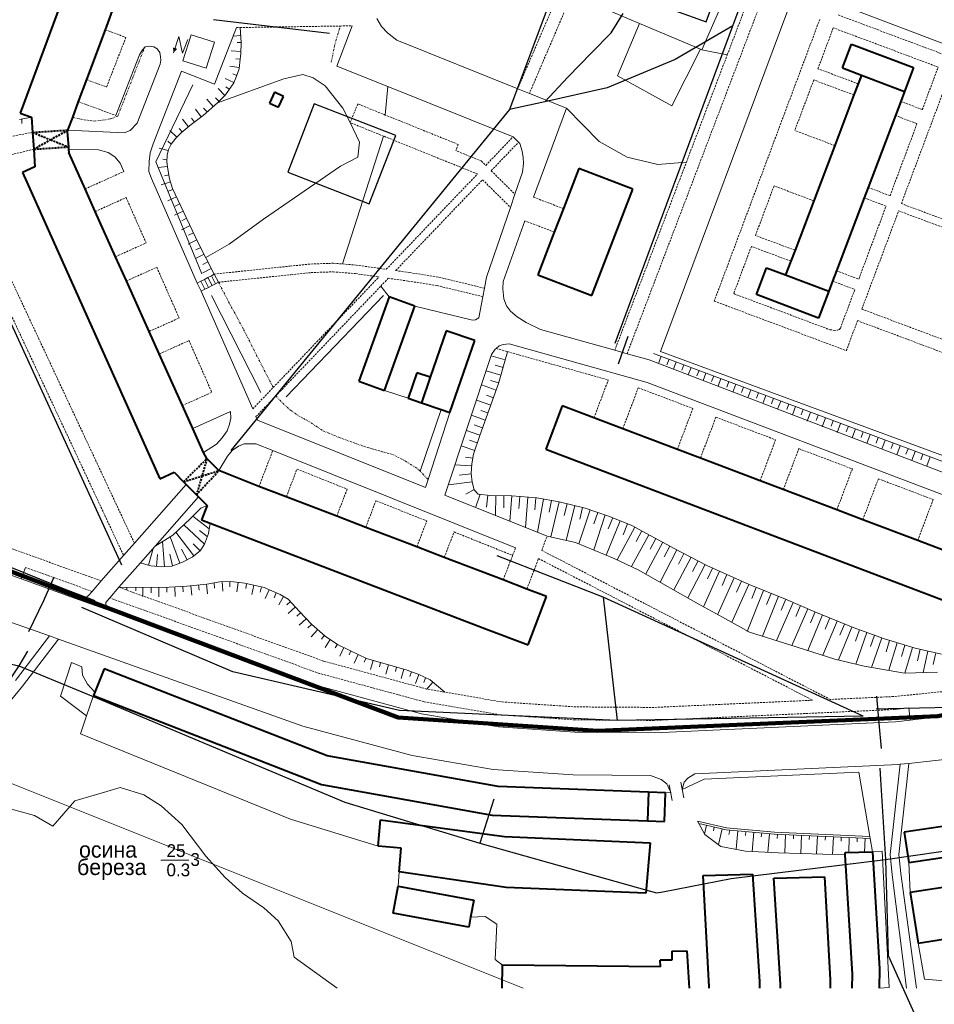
# Model space of a CAD drawing. Extents: x 13 to 4138, y -4831 to -1000.
# Tile 46 of 99: x 2066 to 2296, y -4004 to -3757. Entities that reach past the tile are written whole.
import ezdxf
from ezdxf.enums import TextEntityAlignment as Align

# ---------------------------------------------------------------- set-up
doc = ezdxf.new("R2010")
doc.units = 0
doc.header["$MEASUREMENT"] = 0
doc.linetypes.add('DASHED', pattern=[0.75, 0.5, -0.25])
doc.linetypes.add('DIVIDE', pattern=[1.25, 0.5, -0.25, 0, -0.25, 0, -0.25])
for name, color, linetype in [('11', 7, 'CONTINUOUS'), ('16', 7, 'CONTINUOUS'), ('18', 7, 'CONTINUOUS'), ('24', 7, 'CONTINUOUS'), ('25', 7, 'CONTINUOUS'), ('37', 7, 'CONTINUOUS'), ('40', 7, 'CONTINUOUS'), ('42', 7, 'CONTINUOUS'), ('6', 7, 'CONTINUOUS'), ('границы команд_1', 10, 'CONTINUOUS'), ('ДЕТСКИЕ_ПЛОЩАДКИ', 6, 'CONTINUOUS'), ('ЛЕСТНИЦЫ', 6, 'CONTINUOUS'), ('ПЕШЕХОДНЫЕ_ДОРОЖКИ', 3, 'CONTINUOUS'), ('ПЕШЕХОДНЫЕ_ПЕРЕХОДЫ', 1, 'CONTINUOUS'), ('СПОРТИВНЫЕ_ПЛОЩАДКИ', 3, 'CONTINUOUS'), ('ТРОТУАРЫ', 7, 'CONTINUOUS')]:
    doc.layers.add(name, color=color, linetype=linetype)
doc.styles.get("Standard").update_dxf_attribs({"font": 'txt', "height": 0.2})

msp = doc.modelspace()

# ---------------------------------------------------------------- linework, layer by layer
at = {"layer": '11', "color": 253, "linetype": 'Continuous', "lineweight": 0}
for p, q in [((2247.73, -3741.26), (2237.54, -3764.72)), ((2221.88, -3758.14), (2210.83, -3753.5)), ((2227.16, -3840.35), (2259.3, -3754.14)), ((2272.59, -3753.53), (2342.54, -3780.12)), ((2237.16, -3764.57), (2221.88, -3758.14)), ((2237.54, -3764.72), (2237.16, -3764.57)), ((2308.09, -3870.27), (2227.16, -3840.35)), ((2083.27, -3931.75), (2085.01, -3926.66)), ((2081.74, -3936.21), (2083.27, -3931.75)), ((2134.37, -3957.62), (2081.74, -3936.21)), ((2238.11, -3947.61), (2276.89, -3945.85)), ((2276.89, -3945.85), (2279.63, -3961.93)), ((2230.09, -3952.92), (2229.33, -3948.99)), ((2233.02, -3952.25), (2232.26, -3948.32)), ((2232.6, -3950.22), (2238.11, -3947.61)), ((2228.42, -3950.99), (2229.71, -3950.95)), ((2156.35, -3964.37), (2134.37, -3957.62)), ((2279.63, -3961.93), (2279.71, -3962.44)), ((2279.71, -3962.44), (2280.29, -3965.81)), ((2280.29, -3965.81), (2282.73, -3965.64)), ((2282.73, -3965.64), (2284.48, -3999.86)), ((2289.74, -3976.05), (2289.36, -3968.45)), ((2161.38, -3974.46), (2161.64, -3970.86)), ((2183.15, -3982.05), (2179.53, -3982.17)), ((2186.07, -3983.93), (2183.15, -3982.05)), ((2185.72, -3992.83), (2186.07, -3983.93)), ((2293.28, -3997.76), (2291.77, -3988.71)), ((2187.51, -3994.26), (2185.72, -3992.83)), ((2303.69, -3998.63), (2293.28, -3997.76)), ((2284.48, -3999.86), (2281.94, -4000))]:
    msp.add_line(p, q, dxfattribs=at)
at = {"layer": '16', "color": 253, "linetype": 'Continuous', "lineweight": 0}
for p, q in [((2109.45, -3760.97), (2107.4, -3767.53)), ((2115.31, -3762.8), (2109.45, -3760.97)), ((2113.26, -3769.36), (2115.31, -3762.8)), ((2107.4, -3767.53), (2113.26, -3769.36))]:
    msp.add_line(p, q, dxfattribs=at)
msp.add_lwpolyline([(2108.63, -3762.12), (2107.29, -3765.59), (2106.37, -3761.44), (2105.06, -3765.52)], dxfattribs=at)
msp.add_solid([(2105.06, -3765.52), (2105.95, -3764.52), (2104.92, -3764.16)], dxfattribs=at)
at = {"layer": '18', "color": 253, "linetype": 'Continuous', "lineweight": 0}
msp.add_line((2192.71, -4000), (2000, -3922.94), dxfattribs=at)
at = {"layer": '24', "color": 253, "linetype": 'DASHED', "lineweight": 0}
for p, q in [((2213.3, -3723.32), (2191.34, -3774.49)), ((2243.88, -3766), (2254.16, -3739.02)), ((2218.77, -3840.93), (2257.15, -3740.17)), ((2203.83, -3753.4), (2194.28, -3775.66)), ((2271.66, -3756), (2337.79, -3780.78)), ((2120.87, -3759.17), (2121.78, -3759.16)), ((2121.78, -3759.16), (2146.86, -3758.78)), ((2146.86, -3758.78), (2149.85, -3758.74)), ((2267.06, -3757.12), (2240.61, -3827.75)), ((2270.45, -3759.23), (2266.61, -3769.49)), ((2296.75, -3769.08), (2270.45, -3759.23)), ((2087.96, -3759.72), (2093.12, -3761.64)), ((2093.12, -3761.64), (2088.26, -3774.07)), ((2233.62, -3792.93), (2243.88, -3766)), ((2292.77, -3779.72), (2296.75, -3769.08)), ((2276.69, -3773.26), (2266.61, -3769.49)), ((2287.52, -3803.3), (2299.9, -3770.26)), ((2083.31, -3772.22), (2088.26, -3774.07)), ((2265.56, -3772.3), (2260.8, -3784.98)), ((2275.62, -3776.07), (2265.56, -3772.3)), ((2081.25, -3777.74), (2090.6, -3781.22)), ((2151.24, -3778.31), (2149.35, -3783.01)), ((2158.15, -3781.09), (2151.24, -3778.31)), ((2287.36, -3777.68), (2292.77, -3779.72)), ((2176.44, -3788.47), (2158.15, -3781.09)), ((2286.02, -3781.22), (2291.44, -3783.27)), ((2157.72, -3786.39), (2149.35, -3783.01)), ((2284.68, -3801.32), (2291.44, -3783.27)), ((2069.72, -3785.45), (2058.06, -3787.62)), ((2181.25, -3795.88), (2157.72, -3786.39)), ((2183.33, -3793.71), (2190.19, -3786.53)), ((2270.82, -3788.73), (2260.8, -3784.98)), ((2176.44, -3788.47), (2175.82, -3790.02)), ((2184.7, -3795.06), (2191.57, -3787.88)), ((2070, -3789.67), (2058.76, -3792.43)), ((2182.22, -3792.61), (2175.82, -3790.02)), ((2182.22, -3792.61), (2183.33, -3793.71)), ((2215.67, -3840.07), (2233.62, -3792.93)), ((2082.89, -3799.62), (2092.62, -3795.25)), ((2158.39, -3819.77), (2181.25, -3795.88)), ((2184.7, -3795.06), (2190.64, -3800.95)), ((2160.74, -3820.1), (2182.53, -3797.32)), ((2182.53, -3797.32), (2189.52, -3804.25)), ((2255.6, -3798.86), (2250.95, -3811.29)), ((2265.57, -3802.6), (2255.6, -3798.86)), ((2279.19, -3799.24), (2284.68, -3801.32)), ((2085.44, -3805.28), (2093.18, -3801.8)), ((2093.18, -3801.8), (2098.18, -3813.17)), ((2202.78, -3804.55), (2195.28, -3801.67)), ((2278.2, -3801.85), (2283.69, -3803.94)), ((2287.52, -3803.3), (2311.3, -3812.21)), ((2056.25, -3805.06), (2095.26, -3888.45)), ((2276.83, -3822.25), (2283.69, -3803.94)), ((2277.61, -3829.76), (2286.84, -3805.12)), ((2286.84, -3805.12), (2310.62, -3814.03)), ((2200.51, -3810.44), (2193.15, -3807.61)), ((2054.45, -3810.1), (2092.54, -3891.53)), ((2090.53, -3816.61), (2098.18, -3813.17)), ((2260.86, -3815), (2250.95, -3811.29)), ((2249.92, -3814.04), (2245.48, -3825.88)), ((2259.83, -3817.75), (2249.92, -3814.04)), ((2134.23, -3818.98), (2139.45, -3818.45)), ((2139.45, -3818.45), (2145.16, -3818.26)), ((2145.16, -3818.26), (2147.42, -3818.44)), ((2147.42, -3818.44), (2150.88, -3818.72)), ((2093.26, -3822.69), (2100.86, -3819.27)), ((2100.86, -3819.27), (2106.46, -3831.99)), ((2115.25, -3820.98), (2134.23, -3818.98)), ((2116.31, -3823.01), (2134.45, -3821.13)), ((2134.45, -3821.13), (2139.6, -3820.6)), ((2139.6, -3820.6), (2145.11, -3820.41)), ((2145.11, -3820.41), (2150.65, -3820.86)), ((2150.65, -3820.86), (2156.56, -3821.69)), ((2150.88, -3818.72), (2158.39, -3819.77)), ((2160.74, -3820.1), (2164.23, -3820.6)), ((2164.23, -3820.6), (2171.57, -3821.75)), ((2271.26, -3820.14), (2276.83, -3822.25)), ((2130.05, -3849.4), (2156.56, -3821.69)), ((2157.04, -3823.97), (2158.9, -3822.02)), ((2158.9, -3822.02), (2163.92, -3822.73)), ((2163.92, -3822.73), (2171.15, -3823.86)), ((2171.57, -3821.75), (2183, -3824.51)), ((2270.28, -3822.73), (2275.86, -3824.85)), ((2130.7, -3851.51), (2157.04, -3823.97)), ((2171.15, -3823.86), (2182.6, -3826.64)), ((2245.48, -3825.88), (2269.58, -3834.91)), ((2272.24, -3834.52), (2275.86, -3824.85)), ((2240.61, -3827.75), (2273.72, -3840.16)), ((2277.61, -3829.76), (2301.24, -3838.62)), ((2098.95, -3835.36), (2106.46, -3831.99)), ((2273.72, -3840.16), (2276.53, -3832.64)), ((2276.53, -3832.64), (2300.16, -3841.5)), ((2269.58, -3834.91), (2270.64, -3835.08)), ((2270.64, -3835.08), (2271.51, -3835.02)), ((2271.51, -3835.02), (2271.96, -3834.83)), ((2271.96, -3834.83), (2272.24, -3834.52)), ((2101.48, -3840.99), (2108.94, -3837.64)), ((2108.94, -3837.64), (2114.65, -3850.62)), ((2185.96, -3839.63), (2188.77, -3840.42)), ((2188.77, -3840.42), (2214.05, -3847.52)), ((2210.46, -3856.99), (2214.05, -3847.52)), ((2107.29, -3853.93), (2114.65, -3850.62)), ((2124.9, -3854.79), (2130.05, -3849.4)), ((2217.69, -3859.73), (2221.58, -3849.47)), ((2221.58, -3849.47), (2235.25, -3854.66)), ((2125.73, -3856.7), (2130.7, -3851.51)), ((2231.36, -3864.91), (2235.25, -3854.66)), ((2237.14, -3867.11), (2241.03, -3856.85)), ((2241.03, -3856.85), (2256, -3862.52)), ((2252.11, -3872.78), (2256, -3862.52)), ((2126.48, -3874.22), (2129.93, -3865.22)), ((2257.93, -3874.99), (2261.82, -3864.73)), ((2261.82, -3864.73), (2275.23, -3869.82)), ((2133.33, -3876.85), (2136.01, -3869.85)), ((2136.01, -3869.85), (2148.58, -3874.88)), ((2271.34, -3880.08), (2275.23, -3869.82)), ((2277.86, -3882.56), (2281.76, -3872.29)), ((2281.76, -3872.29), (2295.5, -3877.5)), ((2145.97, -3881.68), (2148.58, -3874.88)), ((2153.24, -3884.47), (2155.8, -3877.78)), ((2155.8, -3877.78), (2168.53, -3882.87)), ((2291.61, -3887.77), (2295.5, -3877.5)), ((2086.94, -3897.9), (2045.57, -3882.98)), ((2166.05, -3889.37), (2168.53, -3882.87)), ((2172.93, -3892.01), (2175.38, -3885.62)), ((2175.38, -3885.62), (2190.06, -3891.49)), ((2197.35, -3890.23), (2198.72, -3886.66)), ((2190.06, -3891.49), (2190.79, -3889.59)), ((2197.35, -3890.23), (2269.67, -3927.61)), ((2187.7, -3897.66), (2190.06, -3891.49)), ((2193.64, -3899.93), (2196.56, -3892.29)), ((2196.56, -3892.29), (2265.28, -3927.81)), ((2084.63, -3900.52), (2067.92, -3894.5)), ((2142.63, -3917.98), (2091.38, -3899.5)), ((2141.65, -3921.09), (2089.08, -3902.13)), ((2168.55, -3925.01), (2142.63, -3917.98)), ((2167.85, -3928.19), (2141.65, -3921.09)), ((2324.53, -3922.95), (2285.58, -3926.89)), ((2173.1, -3925.79), (2168.55, -3925.01)), ((2187.24, -3928.22), (2173.1, -3925.79)), ((2285.58, -3926.89), (2269.67, -3927.61)), ((2186.85, -3931.45), (2167.85, -3928.19)), ((2205.88, -3929.48), (2187.24, -3928.22)), ((2225.5, -3929.61), (2205.88, -3929.48)), ((2265.28, -3927.81), (2225.5, -3929.61)), ((2289.41, -3929.75), (2285.84, -3930.13)), ((2205.76, -3932.73), (2186.85, -3931.45)), ((2285.84, -3930.13), (2225.56, -3932.86)), ((2225.56, -3932.86), (2205.76, -3932.73))]:
    msp.add_line(p, q, dxfattribs=at)
at = {"layer": '24', "color": 253, "linetype": 'Continuous', "lineweight": 0}
for p, q in [((2156.05, -3756.89), (2157.21, -3758.88)), ((2115.34, -3773.33), (2120.87, -3759.17)), ((2149.85, -3758.74), (2146.01, -3768.86)), ((2157.21, -3758.88), (2158.71, -3760.51)), ((2221.88, -3758.14), (2216.37, -3771.23)), ((2158.71, -3760.51), (2161.02, -3762.36)), ((2097.27, -3764.75), (2097.97, -3764)), ((2097.97, -3764), (2098.99, -3763.85)), ((2098.99, -3763.85), (2100.09, -3764.04)), ((2100.09, -3764.04), (2100.96, -3764.47)), ((2191.34, -3774.49), (2161.02, -3762.36)), ((2096.54, -3766.01), (2090.6, -3781.22)), ((2096.54, -3766.01), (2097.27, -3764.75)), ((2100.96, -3764.47), (2101.66, -3765.41)), ((2101.66, -3765.41), (2101.82, -3766.51)), ((2101.82, -3766.51), (2101.86, -3767.37)), ((2237.16, -3764.57), (2229.97, -3778.79)), ((2101.71, -3768.34), (2095.93, -3783.13)), ((2101.86, -3767.37), (2101.71, -3768.34)), ((2158.76, -3773.96), (2146.01, -3768.86)), ((2107.03, -3770.08), (2099.91, -3788.31)), ((2107.03, -3770.08), (2115.34, -3773.33)), ((2216.37, -3771.23), (2229.97, -3778.79)), ((2190.19, -3786.53), (2158.76, -3773.96)), ((2194.28, -3775.66), (2191.34, -3774.49)), ((2203.58, -3779.38), (2194.28, -3775.66)), ((2203.58, -3779.38), (2195.28, -3801.67)), ((2095.93, -3783.13), (2094.21, -3784.94)), ((2078.6, -3784.85), (2092.69, -3785.6)), ((2094.21, -3784.94), (2092.69, -3785.6)), ((2190.19, -3786.53), (2191.57, -3787.88)), ((2099.91, -3788.31), (2099.24, -3790.58)), ((2191.57, -3787.88), (2191.89, -3788.25)), ((2191.89, -3788.25), (2192.43, -3790.14)), ((2078.73, -3789.72), (2086.27, -3789.84)), ((2086.27, -3789.84), (2088.67, -3790.51)), ((2088.67, -3790.51), (2090.36, -3791.57)), ((2099.24, -3790.58), (2098.98, -3792.78)), ((2192.43, -3790.14), (2192.73, -3791.74)), ((2090.36, -3791.57), (2091.7, -3793.14)), ((2091.7, -3793.14), (2092.62, -3795.25)), ((2098.98, -3792.78), (2098.87, -3795.29)), ((2192.81, -3793.26), (2192.53, -3795.46)), ((2192.73, -3791.74), (2192.81, -3793.26)), ((2098.87, -3795.29), (2099.51, -3797.04)), ((2192.53, -3795.46), (2190.64, -3800.95)), ((2099.51, -3797.04), (2110.99, -3823.22)), ((2190.64, -3800.95), (2189.52, -3804.25)), ((2189.52, -3804.25), (2183.51, -3821.78)), ((2193.15, -3807.61), (2187.68, -3822.81)), ((2183.51, -3821.78), (2183, -3824.51)), ((2187.68, -3822.81), (2187.59, -3824.68)), ((2111.95, -3825.28), (2124.9, -3854.79)), ((2183, -3824.51), (2182.6, -3826.64)), ((2187.59, -3824.68), (2187.89, -3827.2)), ((2182.6, -3826.64), (2181.61, -3831.95)), ((2187.89, -3827.2), (2188.5, -3828.9)), ((2179.99, -3832.49), (2165.55, -3829)), ((2188.5, -3828.9), (2189.52, -3830.29)), ((2189.52, -3830.29), (2191.18, -3831.72)), ((2180.79, -3832.41), (2179.99, -3832.49)), ((2181.61, -3831.95), (2180.79, -3832.41)), ((2191.18, -3831.72), (2193.47, -3833.11)), ((2193.47, -3833.11), (2197.02, -3834.83)), ((2197.02, -3834.83), (2215.67, -3840.07)), ((2184.8, -3841.17), (2185.73, -3839.83)), ((2185.73, -3839.83), (2185.96, -3839.63)), ((2185.96, -3839.63), (2186.7, -3838.97)), ((2186.7, -3838.97), (2187.67, -3838.62)), ((2187.67, -3838.62), (2189.2, -3838.45)), ((2189.2, -3838.45), (2223.78, -3848.16)), ((2215.67, -3840.07), (2218.77, -3840.93)), ((2184.8, -3841.17), (2173.08, -3876.39)), ((2218.77, -3840.93), (2224.31, -3842.49)), ((2224.31, -3842.49), (2309.25, -3875.07)), ((2223.78, -3848.16), (2323.72, -3886.06)), ((2157.93, -3850.16), (2163.85, -3852.09)), ((2109.88, -3859.68), (2119.3, -3855.45)), ((2119.43, -3857.11), (2119.3, -3855.45)), ((2119.11, -3858.59), (2119.43, -3857.11)), ((2125.73, -3856.7), (2126.13, -3857.59)), ((2126.13, -3857.59), (2168.26, -3874.46)), ((2174.34, -3855.7), (2168.9, -3872.47)), ((2117.23, -3862.03), (2118.47, -3860.27)), ((2118.47, -3860.27), (2119.11, -3858.59)), ((2115.82, -3863.59), (2117.23, -3862.03)), ((2112.6, -3865.74), (2115.82, -3863.59)), ((2118.55, -3866.6), (2119.76, -3865.24)), ((2119.76, -3865.24), (2121.36, -3864.08)), ((2121.36, -3864.08), (2122.8, -3863.52)), ((2122.8, -3863.52), (2125.68, -3863.52)), ((2125.68, -3863.52), (2129.93, -3865.22)), ((2129.93, -3865.22), (2190.79, -3889.59)), ((2116.42, -3870.25), (2118.55, -3866.6)), ((2168.9, -3872.47), (2168.26, -3874.46)), ((2108.24, -3873.69), (2095.26, -3888.45)), ((2111.34, -3876.83), (2100.46, -3889.19)), ((2173.08, -3876.39), (2198.72, -3886.66)), ((2095.26, -3888.45), (2092.54, -3891.53)), ((2100.46, -3889.19), (2096.81, -3893.33)), ((2066.88, -3897.39), (2052.72, -3892.28)), ((2092.54, -3891.53), (2086.94, -3897.9)), ((2066.88, -3897.39), (2067.92, -3894.5)), ((2096.81, -3893.33), (2091.38, -3899.5)), ((2080.27, -3902.22), (2066.88, -3897.39)), ((2086.94, -3897.9), (2084.63, -3900.52)), ((2091.38, -3899.5), (2089.08, -3902.13)), ((2089.44, -3905.52), (2080.27, -3902.22)), ((2080.27, -3902.22), (2082.02, -3902.34)), ((2082.02, -3902.34), (2083.04, -3902.03)), ((2083.04, -3902.03), (2083.72, -3901.56)), ((2084.63, -3900.52), (2083.72, -3901.56)), ((2089.08, -3902.13), (2088.07, -3903.27)), ((2088.07, -3903.27), (2088.07, -3903.73)), ((2088.07, -3903.73), (2088.24, -3904.23)), ((2088.24, -3904.23), (2088.78, -3905.11)), ((2058.27, -3906.12), (2073.95, -3911.69)), ((2088.78, -3905.11), (2089.44, -3905.52)), ((2140.73, -3924.02), (2089.44, -3905.52)), ((2073.95, -3911.69), (2065.43, -3922.83)), ((2073.95, -3911.69), (2076.2, -3912.49)), ((2076.2, -3912.49), (2067.21, -3924.24)), ((2076.2, -3912.49), (2137.5, -3934.27)), ((2076.69, -3926.8), (2079.48, -3918.33)), ((2079.48, -3918.33), (2082.11, -3919.43)), ((2082.11, -3919.43), (2082.26, -3921.52)), ((2082.26, -3921.52), (2083.45, -3923.81)), ((2067.21, -3924.24), (2059.07, -3934.15)), ((2083.45, -3923.81), (2085.36, -3925.78)), ((2167.18, -3931.19), (2140.73, -3924.02)), ((2083.27, -3931.75), (2076.69, -3926.8)), ((2289.75, -3932.78), (2289.41, -3929.75)), ((2186.49, -3934.5), (2167.18, -3931.19)), ((2298.14, -3931.84), (2289.75, -3932.78)), ((2164.87, -3941.69), (2137.5, -3934.27)), ((2205.65, -3935.8), (2186.49, -3934.5)), ((2286.08, -3933.2), (2225.62, -3935.94)), ((2289.75, -3932.78), (2286.08, -3933.2)), ((2225.62, -3935.94), (2205.65, -3935.8)), ((2185.21, -3945.18), (2164.87, -3941.69)), ((2317.19, -3940.51), (2289.43, -3943.63)), ((2286.92, -3943.91), (2235.73, -3946.23)), ((2287.25, -3943.87), (2284.75, -3966.5)), ((2289.43, -3943.63), (2286.89, -3966.51)), ((2287.25, -3943.87), (2286.92, -3943.91)), ((2289.43, -3943.63), (2287.25, -3943.87)), ((2205.25, -3946.53), (2185.21, -3945.18)), ((2224.67, -3946.67), (2205.25, -3946.53)), ((2227.27, -3947.66), (2224.67, -3946.67)), ((2234, -3947.31), (2235.73, -3946.23)), ((2228.76, -3948.8), (2227.27, -3947.66)), ((2229.71, -3950.95), (2228.76, -3948.8)), ((2232.6, -3950.22), (2233.05, -3948.38)), ((2233.05, -3948.38), (2234, -3947.31)), ((2236.4, -3958.11), (2236.72, -3958.69)), ((2236.4, -3958.11), (2243.71, -3959.78)), ((2236.72, -3958.69), (2238.22, -3961.45)), ((2238.22, -3961.45), (2242.3, -3964.45)), ((2243.71, -3959.78), (2255.73, -3960.86)), ((2255.73, -3960.86), (2279.63, -3961.93)), ((2242.3, -3964.45), (2248.46, -3965.62)), ((2248.46, -3965.62), (2256.61, -3966.04)), ((2256.61, -3966.04), (2273.43, -3966.55)), ((2284.75, -3966.5), (2285.25, -3971.54)), ((2286.89, -3966.51), (2287.37, -3971.28)), ((2285.25, -3971.54), (2288.81, -4000)), ((2287.37, -3971.28), (2291.33, -4000))]:
    msp.add_line(p, q, dxfattribs=at)
at = {"layer": '25', "color": 253, "linetype": 'Continuous', "lineweight": 0}
for p, q in [((2114.55, -3821.37), (2115.25, -3820.98)), ((2115.25, -3820.98), (2116.31, -3823.01)), ((2110.99, -3823.22), (2111.89, -3822.75)), ((2111.95, -3825.28), (2110.99, -3823.22)), ((2111.89, -3822.75), (2112.78, -3822.29)), ((2111.89, -3822.75), (2112.93, -3824.77)), ((2112.78, -3822.29), (2113.67, -3821.83)), ((2112.78, -3822.29), (2113.82, -3824.31)), ((2113.67, -3821.83), (2114.55, -3821.37)), ((2113.67, -3821.83), (2114.71, -3823.84)), ((2114.55, -3821.37), (2115.6, -3823.39)), ((2115.6, -3823.39), (2114.71, -3823.84)), ((2116.31, -3823.01), (2115.6, -3823.39)), ((2112.93, -3824.77), (2111.95, -3825.28)), ((2113.82, -3824.31), (2112.93, -3824.77)), ((2114.71, -3823.84), (2113.82, -3824.31))]:
    msp.add_line(p, q, dxfattribs=at)
at = {"layer": '37', "color": 253, "linetype": 'Continuous', "lineweight": 0}
for p, q in [((2121.78, -3759.17), (2122.05, -3762.95)), ((2120.04, -3761.31), (2121.92, -3761.17)), ((2121.02, -3762.93), (2122.05, -3762.95)), ((2122.05, -3762.95), (2121.9, -3765.69)), ((2119.54, -3765.03), (2121.93, -3765.16)), ((2121.9, -3765.69), (2121.7, -3767.85)), ((2119.15, -3768.82), (2121.53, -3769.14)), ((2120.69, -3766.97), (2121.77, -3767.11)), ((2121.7, -3767.85), (2121.47, -3769.54)), ((2119.89, -3770.8), (2120.9, -3771.22)), ((2120.84, -3771.38), (2120.14, -3773.03)), ((2121.47, -3769.54), (2120.84, -3771.38)), ((2117.99, -3771.96), (2120.2, -3772.9)), ((2120.14, -3773.03), (2118.05, -3776.05)), ((2118.18, -3774.04), (2119, -3774.65)), ((2118.05, -3776.05), (2116.09, -3778)), ((2116.23, -3774.48), (2117.92, -3776.18)), ((2116.09, -3778), (2112.46, -3781.19)), ((2113.44, -3777.14), (2115.02, -3778.94)), ((2115.6, -3776.75), (2116.45, -3777.64)), ((2112.46, -3781.19), (2109.51, -3783.48)), ((2110.53, -3779.66), (2112, -3781.55)), ((2112.54, -3779.36), (2113.45, -3780.32)), ((2066.41, -3782.25), (2069.46, -3781.66)), ((2066.99, -3783.22), (2066.99, -3782.14)), ((2109.51, -3783.48), (2106.99, -3785.52)), ((2107.34, -3782.15), (2108.85, -3784.02)), ((2109.58, -3781.86), (2110.3, -3782.87)), ((2104.15, -3784.99), (2105.86, -3786.67)), ((2106.99, -3785.52), (2105.66, -3786.88)), ((2106.44, -3784.5), (2107.22, -3785.34)), ((2103.64, -3787.67), (2104.43, -3788.39)), ((2104.43, -3788.39), (2103.82, -3789.72)), ((2105.66, -3786.88), (2104.43, -3788.39)), ((2101.42, -3789.42), (2103.75, -3790.01)), ((2103.45, -3791.2), (2103.4, -3792.79)), ((2103.82, -3789.72), (2103.45, -3791.2)), ((2101.13, -3794.22), (2103.52, -3793.96)), ((2102.4, -3792.16), (2103.41, -3792.29)), ((2103.4, -3792.79), (2103.6, -3794.69)), ((2102.78, -3796.33), (2103.84, -3796.07)), ((2103.6, -3794.69), (2104.03, -3797.11)), ((2101.97, -3798.59), (2104.27, -3797.88)), ((2104.03, -3797.11), (2104.78, -3799.55)), ((2103.74, -3800.18), (2104.84, -3799.73)), ((2104.78, -3799.55), (2111.18, -3812.95)), ((2103.59, -3802.62), (2105.76, -3801.59)), ((2105.46, -3803.94), (2106.6, -3803.36)), ((2105.31, -3806.23), (2107.48, -3805.2)), ((2107.11, -3807.61), (2108.33, -3806.99)), ((2107.03, -3809.84), (2109.2, -3808.81)), ((2108.84, -3811.21), (2110.05, -3810.6)), ((2108.76, -3813.45), (2110.92, -3812.42)), ((2111.18, -3812.95), (2115.27, -3821)), ((2110.58, -3817.08), (2112.72, -3815.99)), ((2110.64, -3814.93), (2111.87, -3814.31)), ((2112.37, -3818.53), (2113.68, -3817.87)), ((2112.39, -3820.64), (2114.53, -3819.56)), ((2188.75, -3840.5), (2186.56, -3848.37)), ((2225.42, -3840.88), (2308.04, -3871.79)), ((2184.71, -3841.45), (2188.21, -3842.43)), ((2226.62, -3843.38), (2227.3, -3841.58)), ((2228.76, -3843.69), (2229.28, -3842.31)), ((2230.36, -3844.81), (2231.04, -3842.98)), ((2183.44, -3845.25), (2187.14, -3846.28)), ((2185.7, -3843.84), (2187.68, -3844.35)), ((2232.45, -3845.07), (2232.97, -3843.69)), ((2234.09, -3846.24), (2234.79, -3844.38)), ((2236.28, -3846.5), (2236.79, -3845.13)), ((2237.83, -3847.68), (2238.53, -3845.78)), ((2184.53, -3847.61), (2186.61, -3848.21)), ((2239.96, -3847.88), (2240.47, -3846.5)), ((2241.56, -3849.11), (2242.28, -3847.19)), ((2243.74, -3849.29), (2244.25, -3847.92)), ((2186.56, -3848.37), (2181.82, -3861.41)), ((2182.28, -3848.76), (2185.94, -3850.09)), ((2245.3, -3850.54), (2246.03, -3848.59)), ((2247.42, -3850.67), (2247.94, -3849.3)), ((2249.03, -3851.97), (2249.77, -3849.99)), ((2251.19, -3852.08), (2251.71, -3850.71)), ((2181.01, -3852.55), (2184.57, -3853.85)), ((2183.51, -3851.34), (2185.25, -3851.97)), ((2252.77, -3853.41), (2253.52, -3851.39)), ((2254.97, -3853.5), (2255.48, -3852.12)), ((2256.5, -3854.84), (2257.27, -3852.79)), ((2166.91, -3870.42), (2172.16, -3854.95)), ((2182.13, -3855.17), (2183.89, -3855.73)), ((2258.77, -3854.92), (2259.28, -3853.54)), ((2260.24, -3856.27), (2261.01, -3854.2)), ((2262.4, -3856.28), (2262.91, -3854.9)), ((2263.92, -3857.85), (2264.76, -3855.6)), ((2179.75, -3856.35), (2183.2, -3857.61)), ((2266.14, -3857.68), (2266.66, -3856.3)), ((2267.66, -3859.25), (2268.51, -3857)), ((2269.93, -3859.1), (2270.44, -3857.72)), ((2178.49, -3860.15), (2181.83, -3861.37)), ((2180.42, -3858.74), (2182.52, -3859.49)), ((2271.41, -3860.65), (2272.25, -3858.4)), ((2273.72, -3860.52), (2274.23, -3859.14)), ((2275.16, -3862.05), (2276, -3859.8)), ((2277.46, -3861.91), (2277.97, -3860.54)), ((2179.25, -3862.62), (2181.19, -3863.26)), ((2181.82, -3861.41), (2180.23, -3866.11)), ((2278.9, -3863.45), (2279.74, -3861.2)), ((2281.2, -3863.32), (2281.71, -3861.94)), ((2282.65, -3864.85), (2283.49, -3862.61)), ((2177.2, -3864.02), (2180.55, -3865.16)), ((2284.97, -3864.73), (2285.48, -3863.35)), ((2286.4, -3866.26), (2287.24, -3864.01)), ((2288.67, -3866.11), (2289.19, -3864.74)), ((2290.14, -3867.66), (2290.98, -3865.41)), ((2178.29, -3866.83), (2180.06, -3867.09)), ((2180.23, -3866.11), (2179.8, -3868.56)), ((2292.41, -3867.51), (2292.92, -3866.13)), ((2293.89, -3869.06), (2294.73, -3866.81)), ((2175.61, -3868.79), (2179.77, -3869.06)), ((2179.8, -3868.56), (2179.64, -3870.96)), ((2176.68, -3871.42), (2179.65, -3871.06)), ((2179.64, -3870.96), (2179.91, -3873.14)), ((2173.95, -3873.77), (2179.89, -3873.04)), ((2178.3, -3876.17), (2180.42, -3874.97)), ((2179.91, -3873.14), (2180.44, -3875.06)), ((2180.44, -3875.06), (2181.45, -3876.12)), ((2180.85, -3879.36), (2181.89, -3876.17)), ((2181.45, -3876.12), (2184.49, -3876.49)), ((2183.51, -3879.39), (2183.88, -3876.42)), ((2184.49, -3876.49), (2189.87, -3876.6)), ((2185.78, -3881.48), (2185.88, -3876.52)), ((2187.82, -3879.56), (2187.88, -3876.56)), ((2189.4, -3882.93), (2189.87, -3876.6)), ((2189.87, -3876.6), (2196.14, -3877.07)), ((2191.64, -3879.74), (2191.87, -3876.75)), ((2193.29, -3884.49), (2193.86, -3876.9)), ((2195.63, -3880.04), (2195.86, -3877.05)), ((2196.14, -3877.07), (2201.74, -3878.08)), ((2196.32, -3885.7), (2197.83, -3877.38)), ((2199.26, -3880.69), (2199.8, -3877.73)), ((2109.3, -3882.28), (2111.93, -3879.69)), ((2111.93, -3879.69), (2113.48, -3878.99)), ((2199.61, -3886.86), (2201.76, -3878.09)), ((2201.74, -3878.08), (2208.24, -3879.68)), ((2202.99, -3881.48), (2203.71, -3878.57)), ((2203.52, -3887.72), (2205.65, -3879.05)), ((2206.69, -3888.59), (2209.51, -3880.1)), ((2206.88, -3882.44), (2207.59, -3879.52)), ((2208.24, -3879.68), (2214.14, -3881.64)), ((2104.88, -3886.43), (2109.3, -3882.28)), ((2109.9, -3881.7), (2114, -3884.87)), ((2210.39, -3890.13), (2213.3, -3881.36)), ((2210.46, -3883.58), (2211.4, -3880.73)), ((2213.53, -3891.44), (2217.03, -3882.81)), ((2214.05, -3884.84), (2215.17, -3882.06)), ((2214.14, -3881.64), (2219.79, -3883.93)), ((2107.63, -3883.84), (2112.83, -3888.68)), ((2111.53, -3885.22), (2113.53, -3886.8)), ((2114.23, -3883.43), (2113.81, -3886.03)), ((2216.25, -3892.61), (2220.69, -3884.42)), ((2217.76, -3886.34), (2218.88, -3883.56)), ((2219.79, -3883.93), (2230.59, -3889.78)), ((2100.46, -3889.19), (2104.88, -3886.43)), ((2104.23, -3886.84), (2106.64, -3893.45)), ((2105.65, -3885.7), (2110.17, -3891.58)), ((2113.81, -3886.03), (2112.85, -3888.66)), ((2205.83, -3888.23), (2198.72, -3886.66)), ((2219.89, -3894.3), (2224.2, -3886.32)), ((2221.02, -3888.01), (2222.45, -3885.37)), ((2224.53, -3889.91), (2225.96, -3887.27)), ((2099.94, -3889.78), (2098.81, -3893.97)), ((2102.29, -3888.05), (2102.78, -3894.33)), ((2107.04, -3889.94), (2108.45, -3892.59)), ((2109.95, -3888.56), (2111.75, -3890.36)), ((2112.85, -3888.66), (2111.73, -3890.38)), ((2215.51, -3892.27), (2205.83, -3888.23)), ((2223.44, -3896.14), (2227.72, -3888.22)), ((2227.03, -3898.19), (2231.24, -3890.12)), ((2228.05, -3891.82), (2229.48, -3889.18)), ((2230.59, -3889.78), (2238.74, -3894.03)), ((2101.07, -3891.28), (2100.79, -3894.26)), ((2104.12, -3891.19), (2104.76, -3894.13)), ((2109.75, -3891.9), (2107.27, -3893.22)), ((2111.73, -3890.38), (2109.75, -3891.9)), ((2221.58, -3895.09), (2215.51, -3892.27)), ((2230.51, -3900.17), (2234.79, -3891.97)), ((2231.63, -3893.7), (2233.02, -3891.05)), ((2098.08, -3893.78), (2096.81, -3893.33)), ((2099.4, -3894.13), (2098.08, -3893.78)), ((2102.04, -3894.38), (2099.4, -3894.13)), ((2104.63, -3894.18), (2102.04, -3894.38)), ((2107.27, -3893.22), (2104.63, -3894.18)), ((2237.17, -3903.97), (2221.58, -3895.09)), ((2233.99, -3902.15), (2238.34, -3893.82)), ((2235.17, -3895.56), (2236.56, -3892.9)), ((2238.74, -3894.03), (2249.33, -3898.82)), ((2238.91, -3897.4), (2240.15, -3894.67)), ((2237.95, -3904.39), (2241.97, -3895.49)), ((2241.5, -3906.25), (2245.61, -3897.14)), ((2242.56, -3899.05), (2243.79, -3896.32)), ((2091.38, -3899.5), (2102.47, -3899.52)), ((2093.38, -3900.22), (2093.38, -3899.51)), ((2095.58, -3900.41), (2095.58, -3899.51)), ((2097.38, -3901.91), (2097.38, -3899.51)), ((2099.41, -3900.86), (2099.41, -3899.51)), ((2101.38, -3901.92), (2101.38, -3899.52)), ((2102.47, -3899.52), (2108.36, -3899.21)), ((2103.35, -3900.74), (2103.35, -3899.47)), ((2105.5, -3901.76), (2105.38, -3899.37)), ((2107.47, -3900.6), (2107.37, -3899.26)), ((2108.36, -3899.21), (2113.43, -3898.71)), ((2109.61, -3901.5), (2109.37, -3899.11)), ((2111.45, -3900.22), (2111.35, -3898.91)), ((2113.59, -3901.1), (2113.35, -3898.71)), ((2113.43, -3898.71), (2116.68, -3898.1)), ((2115.32, -3899.69), (2115.22, -3898.37)), ((2116.68, -3898.1), (2119.42, -3898)), ((2117.38, -3900.47), (2117.29, -3898.07)), ((2119.16, -3899.38), (2119.19, -3898.01)), ((2119.42, -3898), (2122.97, -3898.5)), ((2120.93, -3900.64), (2121.27, -3898.26)), ((2122.97, -3898.5), (2127.74, -3899.52)), ((2123.18, -3899.82), (2123.36, -3898.59)), ((2124.71, -3901.33), (2125.21, -3898.98)), ((2126.77, -3900.7), (2127.14, -3899.39)), ((2127.74, -3899.52), (2131.8, -3901.34)), ((2128.04, -3902.28), (2129.03, -3900.1)), ((2244.99, -3908.24), (2249.26, -3898.79)), ((2246.2, -3900.7), (2247.44, -3897.96)), ((2249.33, -3898.82), (2258.44, -3902.44)), ((2250.01, -3902.32), (2251.12, -3899.53)), ((2130.28, -3902.1), (2130.82, -3900.9)), ((2131.48, -3903.91), (2132.64, -3901.8)), ((2131.8, -3901.34), (2133.82, -3902.46)), ((2133.82, -3902.46), (2136.67, -3905.6)), ((2248.9, -3910.54), (2252.98, -3900.27)), ((2252.72, -3911.75), (2256.69, -3901.74)), ((2253.73, -3903.79), (2254.84, -3901.01)), ((2257.36, -3905.24), (2258.55, -3902.49)), ((2258.44, -3902.44), (2265.85, -3905.63)), ((2133.44, -3903.93), (2134.38, -3903.07)), ((2133.82, -3906.03), (2135.6, -3904.42)), ((2242.66, -3906.95), (2237.17, -3903.97)), ((2256.25, -3912.87), (2260.39, -3903.28)), ((2260.08, -3914.09), (2264.06, -3904.86)), ((2261.04, -3906.82), (2262.22, -3904.07)), ((2135.96, -3906.73), (2136.91, -3905.86)), ((2136.56, -3909), (2138.32, -3907.36)), ((2136.67, -3905.6), (2139.61, -3908.74)), ((2249.48, -3910.73), (2242.66, -3906.95)), ((2264.04, -3915.34), (2267.74, -3906.42)), ((2264.75, -3908.42), (2265.9, -3905.65)), ((2265.85, -3905.63), (2275.42, -3909.61)), ((2268.44, -3909.96), (2269.59, -3907.19)), ((2138.72, -3909.66), (2139.66, -3908.8)), ((2139.61, -3908.74), (2143.06, -3911.78)), ((2267.87, -3916.55), (2271.44, -3907.95)), ((2271.72, -3917.7), (2275.13, -3909.49)), ((2272.13, -3911.49), (2273.28, -3908.72)), ((2275.42, -3909.61), (2283.31, -3912.43)), ((2139.6, -3911.93), (2141.19, -3910.13)), ((2142.12, -3912.49), (2142.84, -3911.59)), ((2143.06, -3911.78), (2146.2, -3913.81)), ((2259.53, -3913.92), (2249.48, -3910.73)), ((2276, -3913), (2277.01, -3910.18)), ((2276.07, -3918.73), (2278.89, -3910.85)), ((2279.77, -3914.35), (2280.78, -3911.52)), ((2280.03, -3919.56), (2282.66, -3912.2)), ((2283.31, -3912.43), (2291.01, -3914.76)), ((2143.03, -3914.61), (2144.33, -3912.6)), ((2145.57, -3914.7), (2146.14, -3913.76)), ((2146.2, -3913.81), (2149.25, -3915.33)), ((2146.71, -3916.74), (2147.78, -3914.6)), ((2270.83, -3917.48), (2259.53, -3913.92)), ((2283.69, -3915.68), (2284.56, -3912.81)), ((2284.38, -3920.31), (2286.48, -3913.39)), ((2287.52, -3916.84), (2288.39, -3913.97)), ((2288.35, -3920.99), (2290.3, -3914.55)), ((2291.01, -3914.76), (2297.62, -3916.26)), ((2149.1, -3916.46), (2149.53, -3915.46)), ((2149.25, -3915.33), (2153.41, -3917.35)), ((2150.32, -3918.52), (2151.37, -3916.36)), ((2152.86, -3918.3), (2153.26, -3917.31)), ((2153.41, -3917.35), (2163.62, -3920.28)), ((2291.58, -3917.97), (2292.24, -3915.04)), ((2292.98, -3920.87), (2294.19, -3915.48)), ((2295.48, -3918.85), (2296.14, -3915.92)), ((2154.42, -3920.14), (2155.08, -3917.83)), ((2156.7, -3919.41), (2156.94, -3918.36)), ((2158.26, -3921.24), (2158.92, -3918.93)), ((2160.69, -3920.61), (2160.99, -3919.52)), ((2278.18, -3919.24), (2270.83, -3917.48)), ((2288.3, -3920.99), (2278.18, -3919.24)), ((2162.11, -3922.34), (2162.77, -3920.03)), ((2163.62, -3920.28), (2166.57, -3921.39)), ((2164.33, -3921.84), (2164.74, -3920.7)), ((2165.68, -3923.62), (2166.53, -3921.38)), ((2166.57, -3921.39), (2169.41, -3922.71)), ((2167.77, -3923.37), (2168.23, -3922.16)), ((2296.56, -3920.78), (2288.3, -3920.99)), ((2168.51, -3925.08), (2170.05, -3923.24)), ((2169.41, -3922.71), (2173.09, -3925.79)), ((2236.72, -3958.69), (2243.63, -3960.28)), ((2238.15, -3961.4), (2238.67, -3959.14)), ((2240.39, -3960.56), (2240.62, -3959.59)), ((2241.66, -3963.98), (2242.57, -3960.04)), ((2243.63, -3960.28), (2255.7, -3961.36)), ((2244.29, -3961.46), (2244.52, -3960.48)), ((2246.11, -3965.18), (2246.53, -3960.54)), ((2248.43, -3961.72), (2248.52, -3960.72)), ((2250.08, -3965.7), (2250.51, -3960.9)), ((2252.41, -3962.07), (2252.51, -3961.08)), ((2254.08, -3965.91), (2254.5, -3961.26)), ((2255.7, -3961.36), (2279.71, -3962.44)), ((2256.4, -3962.43), (2256.49, -3961.43)), ((2258.28, -3966.09), (2258.49, -3961.49)), ((2260.44, -3962.58), (2260.49, -3961.58)), ((2262.28, -3966.21), (2262.49, -3961.67)), ((2264.44, -3962.76), (2264.48, -3961.76)), ((2266.28, -3966.33), (2266.48, -3961.85)), ((2268.43, -3962.93), (2268.48, -3961.94)), ((2270.28, -3966.45), (2270.48, -3962.03)), ((2272.43, -3963.11), (2272.47, -3962.11)), ((2274.31, -3965.94), (2274.47, -3962.2)), ((2276.43, -3963.29), (2276.47, -3962.29)), ((2278.31, -3965.86), (2278.47, -3962.38))]:
    msp.add_line(p, q, dxfattribs=at)
at = {"layer": '37', "color": 253, "linetype": 'DIVIDE', "lineweight": 0}
for p, q in [((2145.38, -3763.88), (2146.86, -3758.78)), ((2091.07, -3781.4), (2097.78, -3764.2)), ((2144.6, -3767.88), (2145.38, -3763.88)), ((2089.25, -3782.06), (2090.58, -3781.56)), ((2090.58, -3781.56), (2091.07, -3781.4)), ((2079.83, -3781.71), (2082.64, -3782.3)), ((2082.64, -3782.3), (2085.06, -3782.6)), ((2085.06, -3782.6), (2087.23, -3782.4)), ((2087.23, -3782.4), (2089.25, -3782.06)), ((2116.31, -3823.01), (2118.85, -3827.9)), ((2118.85, -3827.9), (2122.63, -3834.86)), ((2122.63, -3834.86), (2125.15, -3839.89)), ((2125.15, -3839.89), (2130.05, -3849.4)), ((2130.69, -3851.5), (2132.45, -3853.36)), ((2132.45, -3853.36), (2134.29, -3855.02)), ((2134.29, -3855.02), (2136.37, -3856.47)), ((2136.37, -3856.47), (2139.52, -3858.24)), ((2139.52, -3858.24), (2142.52, -3860.25)), ((2142.52, -3860.25), (2146.62, -3861.96)), ((2146.62, -3861.96), (2152.11, -3863.94)), ((2152.11, -3863.94), (2157.2, -3865.45)), ((2157.2, -3865.45), (2159.91, -3866.18)), ((2159.91, -3866.18), (2163.16, -3867.82)), ((2163.16, -3867.82), (2166.46, -3869.95)), ((2166.46, -3869.95), (2168.9, -3872.47))]:
    msp.add_line(p, q, dxfattribs=at)
at = {"layer": '40', "color": 253, "linetype": 'Continuous', "lineweight": 0}
for p, q in [((2237.54, -3764.72), (2243.88, -3766)), ((2132.68, -3772.05), (2137.44, -3770.9)), ((2137.44, -3770.9), (2140.03, -3771.76)), ((2140.03, -3771.76), (2143.06, -3773.78)), ((2109.93, -3773.53), (2100.6, -3792.81)), ((2116.09, -3778), (2132.68, -3772.05)), ((2143.06, -3773.78), (2147.53, -3779.39)), ((2158.76, -3773.96), (2158.15, -3781.09)), ((2147.53, -3779.39), (2149.35, -3783.01)), ((2203.58, -3779.38), (2211.77, -3787.77)), ((2149.35, -3783.01), (2151.71, -3787.88)), ((2157.72, -3786.39), (2147.42, -3818.44)), ((2151.71, -3787.88), (2151.28, -3791.62)), ((2211.77, -3787.77), (2218.8, -3791.62)), ((2100.6, -3792.81), (2112.18, -3820.92)), ((2146.95, -3793.93), (2127.64, -3807.17)), ((2151.28, -3791.62), (2146.95, -3793.93)), ((2218.8, -3791.62), (2226.49, -3793.47)), ((2226.49, -3793.47), (2233.62, -3792.93)), ((2127.64, -3807.17), (2118.99, -3813.5)), ((2118.99, -3813.5), (2113.13, -3816.8)), ((2159.14, -3826.69), (2157.04, -3823.97)), ((2114.59, -3826.38), (2126.98, -3850.64)), ((2133.26, -3851.76), (2157.71, -3826.38)), ((2080.28, -3952.99), (2088.35, -3950.68)), ((2088.35, -3950.68), (2091.67, -3949.65)), ((2091.67, -3949.65), (2097.58, -3951.55)), ((2097.58, -3951.55), (2101.95, -3954.3)), ((2054.36, -3952.41), (2070.2, -3956.74)), ((2074.81, -3959.34), (2080.28, -3952.99)), ((2101.95, -3954.3), (2107.14, -3959)), ((2070.2, -3956.74), (2074.81, -3959.34)), ((2107.14, -3959), (2113.13, -3966.93)), ((2113.13, -3966.93), (2117.99, -3972.27)), ((2117.99, -3972.27), (2122.37, -3976.16)), ((2122.37, -3976.16), (2127.72, -3979.88)), ((2127.72, -3979.88), (2131.28, -3983.11)), ((2131.28, -3983.11), (2134.52, -3988.3)), ((2134.52, -3988.3), (2135.33, -3992.18)), ((2135.33, -3992.18), (2146.08, -4000))]:
    msp.add_line(p, q, dxfattribs=at)
at = {"layer": '42', "color": 253, "linetype": 'Continuous', "lineweight": 0}
msp.add_line((2101.88, -3967.91), (2108.86, -3967.91), dxfattribs=at)
at = {"layer": '6', "color": 253, "linetype": 'Continuous', "lineweight": 40}
for p, q in [((2095.91, -3701.83), (2066.57, -3780.59)), ((2087.96, -3759.72), (2090.44, -3753.06)), ((2083.31, -3772.22), (2087.96, -3759.72)), ((2272.74, -3769.28), (2275.01, -3763.3)), ((2275.01, -3763.3), (2290.57, -3769.2)), ((2272.74, -3769.28), (2277.51, -3771.09)), ((2290.57, -3769.2), (2288.31, -3775.18)), ((2277.51, -3771.09), (2276.69, -3773.26)), ((2277.51, -3771.09), (2288.31, -3775.18)), ((2081.25, -3777.74), (2083.31, -3772.22)), ((2276.69, -3773.26), (2275.62, -3776.07)), ((2130.34, -3775.39), (2129.09, -3778.1)), ((2132.61, -3776.45), (2130.34, -3775.39)), ((2131.36, -3779.15), (2132.61, -3776.45)), ((2275.62, -3776.07), (2270.82, -3788.73)), ((2288.31, -3775.18), (2287.36, -3777.68)), ((2079.78, -3781.7), (2081.25, -3777.74)), ((2129.09, -3778.1), (2131.36, -3779.15)), ((2287.36, -3777.68), (2286.02, -3781.22)), ((2066.57, -3780.59), (2069.46, -3781.66)), ((2286.02, -3781.22), (2279.19, -3799.24)), ((2069.46, -3781.66), (2069.72, -3785.45)), ((2078.6, -3784.85), (2079.78, -3781.7)), ((2069.72, -3785.45), (2070, -3789.67)), ((2078.43, -3785.3), (2078.6, -3784.85)), ((2078.43, -3785.3), (2078.69, -3789.09)), ((2270.82, -3788.73), (2265.57, -3802.6)), ((2070, -3789.67), (2070.29, -3794.09)), ((2078.69, -3789.09), (2078.73, -3789.72)), ((2078.73, -3789.72), (2078.78, -3790.45)), ((2082.89, -3799.62), (2078.78, -3790.45)), ((2070.29, -3794.09), (2067.17, -3795.5)), ((2067.17, -3795.5), (2101.66, -3872.28)), ((2206.65, -3794.51), (2202.78, -3804.55)), ((2220.17, -3799.72), (2206.65, -3794.51)), ((2085.44, -3805.28), (2082.89, -3799.62)), ((2209.91, -3826.38), (2220.17, -3799.72)), ((2279.19, -3799.24), (2278.2, -3801.85)), ((2265.57, -3802.6), (2260.86, -3815)), ((2278.2, -3801.85), (2271.26, -3820.14)), ((2090.53, -3816.61), (2085.44, -3805.28)), ((2202.78, -3804.55), (2200.51, -3810.44)), ((2200.51, -3810.44), (2196.38, -3821.17)), ((2260.86, -3815), (2259.83, -3817.75)), ((2093.26, -3822.69), (2090.53, -3816.61)), ((2259.83, -3817.75), (2258.51, -3821.2)), ((2251.19, -3826.12), (2253.74, -3819.39)), ((2253.74, -3819.39), (2258.51, -3821.2)), ((2271.26, -3820.14), (2270.28, -3822.73)), ((2098.95, -3835.36), (2093.26, -3822.69)), ((2196.38, -3821.17), (2209.91, -3826.38)), ((2258.51, -3821.2), (2269.31, -3825.29)), ((2270.28, -3822.73), (2269.31, -3825.29)), ((2269.31, -3825.29), (2266.76, -3832.02)), ((2159.14, -3826.69), (2151.52, -3847.84)), ((2165.55, -3829), (2159.14, -3826.69)), ((2266.76, -3832.02), (2251.19, -3826.12)), ((2157.93, -3850.16), (2165.55, -3829)), ((2101.48, -3840.99), (2098.95, -3835.36)), ((2173.44, -3835.16), (2169.41, -3846.84)), ((2180.57, -3837.61), (2173.44, -3835.16)), ((2174.34, -3855.7), (2180.57, -3837.61)), ((2107.29, -3853.93), (2101.48, -3840.99)), ((2166.05, -3845.69), (2163.85, -3852.09)), ((2169.41, -3846.84), (2166.05, -3845.69)), ((2151.52, -3847.84), (2157.93, -3850.16)), ((2169.41, -3846.84), (2167.21, -3853.25)), ((2163.85, -3852.09), (2167.21, -3853.25)), ((2109.88, -3859.68), (2107.29, -3853.93)), ((2167.21, -3853.25), (2172.16, -3854.95)), ((2172.16, -3854.95), (2174.34, -3855.7)), ((2202.52, -3853.97), (2198.37, -3864.9)), ((2210.46, -3856.99), (2202.52, -3853.97)), ((2217.69, -3859.73), (2210.46, -3856.99)), ((2112.6, -3865.74), (2109.88, -3859.68)), ((2231.36, -3864.91), (2217.69, -3859.73)), ((2198.37, -3864.9), (2320.35, -3911.18)), ((2237.14, -3867.11), (2231.36, -3864.91)), ((2113.44, -3867.24), (2112.6, -3865.74)), ((2113.44, -3867.24), (2116.42, -3870.25)), ((2252.11, -3872.78), (2237.14, -3867.11)), ((2126.48, -3874.22), (2116.42, -3870.25)), ((2101.66, -3872.28), (2105.25, -3870.67)), ((2105.25, -3870.67), (2107.58, -3873.03)), ((2257.93, -3874.99), (2252.11, -3872.78)), ((2107.58, -3873.03), (2108.24, -3873.69)), ((2108.24, -3873.69), (2110.81, -3876.3)), ((2133.33, -3876.85), (2126.48, -3874.22)), ((2271.34, -3880.08), (2257.93, -3874.99)), ((2110.81, -3876.3), (2111.34, -3876.83)), ((2111.34, -3876.83), (2113.48, -3878.99)), ((2145.97, -3881.68), (2133.33, -3876.85)), ((2113.48, -3878.99), (2112.09, -3882.62)), ((2277.86, -3882.56), (2271.34, -3880.08)), ((2112.09, -3882.62), (2114.23, -3883.43)), ((2153.24, -3884.47), (2145.97, -3881.68)), ((2291.61, -3887.77), (2277.86, -3882.56)), ((2114.23, -3883.43), (2183.51, -3909.96)), ((2166.05, -3889.37), (2153.24, -3884.47)), ((2298.01, -3890.2), (2291.61, -3887.77)), ((2172.93, -3892.01), (2166.05, -3889.37)), ((2187.7, -3897.66), (2172.93, -3892.01)), ((2193.64, -3899.93), (2187.7, -3897.66)), ((2198.58, -3901.83), (2193.64, -3899.93)), ((2193.94, -3913.95), (2198.58, -3901.83)), ((2183.51, -3909.96), (2193.94, -3913.95)), ((2087.63, -3919.94), (2085.36, -3925.78)), ((2143.57, -3941.75), (2087.63, -3919.94)), ((2085.36, -3925.78), (2085.01, -3926.66)), ((2085.01, -3926.66), (2142.16, -3948.94)), ((2186.44, -3949.45), (2143.57, -3941.75)), ((2142.16, -3948.94), (2184.92, -3956.61)), ((2224.11, -3950.83), (2186.44, -3949.45)), ((2377.26, -3947.79), (2288.25, -3960.9)), ((2224.11, -3950.83), (2223.84, -3958.04)), ((2228.42, -3950.99), (2224.11, -3950.83)), ((2228.16, -3958.2), (2228.42, -3950.99)), ((2184.92, -3956.61), (2223.84, -3958.04)), ((2289.36, -3968.45), (2376.08, -3955.68)), ((2156.35, -3964.37), (2156.91, -3957.78)), ((2156.91, -3957.78), (2188.03, -3961.99)), ((2223.84, -3958.04), (2228.16, -3958.2)), ((2288.25, -3960.9), (2289.36, -3968.45)), ((2384.82, -3960.87), (2289.74, -3976.05)), ((2188.03, -3961.99), (2224.51, -3963.58)), ((2224.51, -3963.58), (2223.43, -3976.16)), ((2162.15, -3964.87), (2156.35, -3964.37)), ((2161.64, -3970.86), (2162.15, -3964.87)), ((2273.4, -3965.96), (2280.29, -3965.81)), ((2273.43, -3966.55), (2273.4, -3965.96)), ((2275.23, -3996.49), (2273.43, -3966.55)), ((2280.29, -3965.81), (2282.01, -3995.11)), ((2188.47, -3974.76), (2161.64, -3970.86)), ((2237.8, -3971.73), (2250.24, -3971.39)), ((2250.24, -3971.39), (2251.99, -3998.32)), ((2239.36, -3999.67), (2237.8, -3971.73)), ((2255.59, -3972.38), (2268.24, -3972.04)), ((2257.18, -3999.03), (2255.59, -3972.38)), ((2268.24, -3972.04), (2269.71, -3997.88)), ((2291.77, -3988.71), (2386.85, -3973.53)), ((2160.13, -3981.19), (2161.38, -3974.46)), ((2161.38, -3974.46), (2180.31, -3977.96)), ((2223.43, -3976.16), (2188.47, -3974.76)), ((2289.74, -3976.05), (2291.77, -3988.71)), ((2180.31, -3977.96), (2179.53, -3982.17)), ((2179.07, -3984.69), (2160.13, -3981.19)), ((2179.53, -3982.17), (2179.07, -3984.69)), ((2229.98, -3990.69), (2233.73, -3990.64)), ((2229.98, -3990.69), (2230.01, -3992.94)), ((2233.73, -3990.64), (2234.33, -4000)), ((2230.01, -3992.94), (2227.07, -3992.97)), ((2227.15, -3994.64), (2227.07, -3992.97)), ((2187.46, -4000), (2187.51, -3994.26)), ((2227.15, -3994.64), (2187.51, -3994.26)), ((2282.01, -3995.11), (2281.94, -4000)), ((2251.99, -3998.32), (2251.97, -4000)), ((2269.71, -3997.88), (2269.71, -4000)), ((2275.16, -4000), (2275.23, -3996.49)), ((2239.36, -4000), (2239.36, -3999.67)), ((2257.18, -4000), (2257.18, -3999.03))]:
    msp.add_line(p, q, dxfattribs=at)
at = {"layer": '6', "color": 253, "linetype": 'DASHED', "lineweight": 40}
for p, q in [((2069.72, -3785.45), (2078.6, -3784.85)), ((2069.72, -3785.45), (2074.25, -3787.29)), ((2074.25, -3787.29), (2078.6, -3784.85)), ((2070, -3789.67), (2074.25, -3787.29)), ((2074.25, -3787.29), (2078.69, -3789.09)), ((2070, -3789.67), (2078.69, -3789.09)), ((2107.58, -3873.03), (2113.44, -3867.24)), ((2113.44, -3867.24), (2112.18, -3871.59)), ((2110.81, -3876.3), (2116.42, -3870.25)), ((2112.18, -3871.59), (2116.42, -3870.25)), ((2107.58, -3873.03), (2112.18, -3871.59)), ((2112.18, -3871.59), (2110.81, -3876.3))]:
    msp.add_line(p, q, dxfattribs=at)
at = {"layer": 'границы команд_1', "color": 6, "lineweight": 100}
msp.add_lwpolyline([(2549.39, -3103.47), (2845.92, -3244.29), (2852.4, -3270.42), (2865.73, -3301.42), (2794.37, -3460.89), (2690.12, -3678.56), (2650.09, -3738.61), (2599.39, -3793.21), (2511.64, -3862.05), (2468.8, -3886.08), (2363.19, -3917.93), (2296.64, -3931.84), (2211.4, -3935.44), (2161.36, -3932.1), (1924.35, -3842.83), (1924.12, -3833.84), (1971.62, -3721.93), (2001.65, -3688.57), (2047.16, -3666.41), (2219.84, -3604.16), (2249.92, -3585.92), (2275.62, -3557.22), (2502.08, -3120), (2528.83, -3105.27)], close=True, dxfattribs=at)
at = {"layer": 'ДЕТСКИЕ_ПЛОЩАДКИ'}
msp.add_lwpolyline([(2160.82, -3786.24), (2140.35, -3778.3), (2133.67, -3795.45), (2154.13, -3803.39)], close=True, dxfattribs=at)
at = {"layer": 'ЛЕСТНИЦЫ'}
msp.add_lwpolyline([(2216.58, -3843.45), (2219.02, -3836.56)], dxfattribs=at)
at = {"layer": 'ПЕШЕХОДНЫЕ_ДОРОЖКИ'}
for points in [[(2211.43, -3720.43), (2189.3, -3779.75), (2119.39, -3865.19)], [(2215.78, -3838.26), (2245.29, -3758.73), (2253.43, -3736.73)], [(2198.15, -3777.77), (2203.89, -3771.58), (2209.8, -3765.51), (2214.78, -3760.46), (2217.74, -3755.67)], [(2144.12, -3760.62), (2115.08, -3757.27)], [(2245.29, -3758.73), (2230.79, -3767.15), (2213.76, -3774.29), (2198.15, -3777.77), (2189.3, -3779.75)], [(2092.08, -3893.91), (2049.4, -3800.89), (2052.49, -3789.51)], [(1933.04, -3866.76), (2005.36, -3897.14), (2037.46, -3912.64), (2066.25, -3919.2), (2087.37, -3927.85), (2147.98, -3953.36), (2181.88, -3963.65), (2224.26, -3975.6), (2226.12, -3976.13), (2227.74, -3975.82), (2244.85, -3972.53), (2283.53, -3967.75), (2325.18, -3961.75), (2378.45, -3952.28), (2447.36, -3924.71), (2479.68, -3914.46), (2527.35, -3924.32)], [(2277.97, -3931.77), (2212.77, -3901.96), (2186.19, -3891.61)], [(2212.77, -3901.96), (2216.24, -3932.91)], [(2277.97, -3931.77), (2216.24, -3932.91), (2161.69, -3930.34), (2119.94, -3920.68), (2082.04, -3904.52)], [(2068.42, -3915.47), (2066.25, -3919.2), (2051.84, -3940.9), (2037.64, -3953.88)], [(2282.1, -3944.81), (2282.31, -3947.67), (2283.53, -3967.75), (2284.18, -3991.77), (2293.76, -4012.98)], [(2185.37, -3952.64), (2181.88, -3963.65)]]:
    msp.add_lwpolyline(points, dxfattribs=at)
at = {"layer": 'ПЕШЕХОДНЫЕ_ПЕРЕХОДЫ'}
for points in [[(2068.74, -3910.58), (2072.54, -3902.77), (2075.15, -3896.87)], [(2281.3, -3926.8), (2281.9, -3933.55), (2282.42, -3939.91)]]:
    msp.add_lwpolyline(points, dxfattribs=at)
at = {"layer": 'СПОРТИВНЫЕ_ПЛОЩАДКИ'}
msp.add_lwpolyline([(2217.11, -3727.3), (2209.83, -3747.28), (2216, -3749.52), (2218.8, -3750.54), (2222.95, -3752.04), (2238.61, -3757.71), (2245.89, -3737.73)], close=True, dxfattribs=at)
at = {"layer": 'ТРОТУАРЫ'}
for points in [[(2781.16, -3482.52), (2758.58, -3523.99), (2720.94, -3615.34), (2705.84, -3645.92), (2701.09, -3655.53), (2699.13, -3659.23), (2678.21, -3698.14), (2656.78, -3725.02), (2627.74, -3760.81), (2610.8, -3778.92), (2550.96, -3828.08), (2530.71, -3848), (2460.39, -3887.49), (2435.27, -3895.95), (2369.18, -3918.23), (2327.45, -3926.75), (2307.69, -3929.5), (2284.23, -3930), (2281.22, -3930.06)], [(1929.36, -3838.76), (1980.14, -3859.89), (2024.34, -3878.29), (2078.09, -3900.06), (2085.29, -3902.82)]]:
    msp.add_lwpolyline(points, dxfattribs=at)

# ---------------------------------------------------------------- texts
at = {"layer": '42', "color": 253, "linetype": 'Continuous', "lineweight": 0}
for s, height, p in [('осина', 4, (2088.64, -3965.3)), ('25', 3.2, (2105.68, -3965.51)), ('3', 3.2, (2110.48, -3967.74)), ('береза', 4, (2089.57, -3970.1)), ('0.3', 3.2, (2106.26, -3970.35))]:
    msp.add_text(s, height=height, dxfattribs=at).set_placement(p, align=Align.MIDDLE)

doc.saveas('drawing.dxf')
